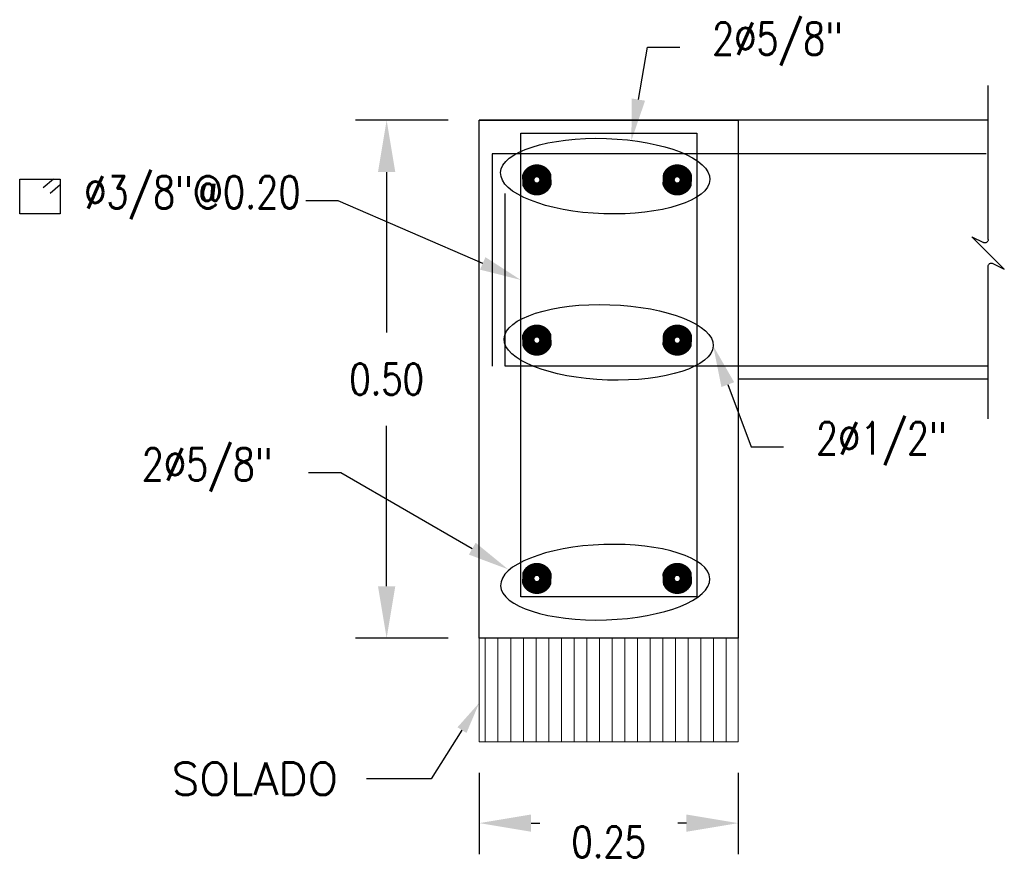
# Model space of a CAD drawing. Header units: metres. Extents: x 724738 to 725866, y 9150075 to 9151285.
# Tile 9 of 16: x 725850.871 to 725851.822, y 9150087.444 to 9150088.258. Entities that reach past the tile are written whole.
import ezdxf
from ezdxf import colors
from ezdxf.entities.mleader import LeaderData, LeaderLine
from ezdxf.math import Vec2, Vec3

# ---------------------------------------------------------------- set-up
doc = ezdxf.new("R2010")
doc.units = ezdxf.units.M
for name, color, linetype in [('08', 8, 'Continuous'), ('2MURO', 2, 'Continuous'), ('Layer1 (.05)', 8, 'Continuous'), ('Layer2 (.10)', 1, 'Continuous'), ('Layer5 (.15)', 4, 'Continuous'), ('Layer9 (.20)', 6, 'Continuous')]:
    doc.layers.add(name, color=color, linetype=linetype)
doc.layers.add('ACHURADO .09 - MVCS', color=8, linetype='Continuous', lineweight=9)
doc.layers.add('punto 01', color=4, linetype='Continuous', lineweight=5)
doc.styles.add('AIR-Simplex.(0.80)', font='simplex.shx', dxfattribs={"width": 0.8})
doc.styles.add('SIMPLEX', font='simplex.shx')
doc.dimstyles.new('AIR-40 (A3 RV', dxfattribs={"dimscale": 0.04, "dimtxt": 1.25, "dimasz": 1.25, "dimexe": 0.75, "dimexo": 0.75, "dimgap": 0.75, "dimtad": 0, "dimzin": 1, "dimdsep": 46, "dimtxsty": 'AIR-Simplex.(0.80)', "dimcen": 0.75, "dimdle": 1.5, "dimclrd": 7, "dimclre": 7, "dimclrt": 7, "dimadec": 0, "dimazin": 0, "dimtfac": 1, "dimtofl": 0, "dimtmove": 2, "dimatfit": 3, "dimfxl": 1.5, "dimtolj": 1, "dimtzin": 1, "dimarcsym": 0})

# ---------------------------------------------------------------- blocks, each defined once
blk = doc.blocks.new('*U229')
at = {"layer": 'punto 01', "color": 2, "const_width": 0.01253876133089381}
blk.add_lwpolyline([(0.008750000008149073, 0, 1), (-0.008750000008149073, 0, 1)], format="xyb", close=True, dxfattribs=at)
blk = doc.blocks.new('*U228')
at = {"layer": '2MURO', "color": 0, "linetype": 'ByBlock', "lineweight": -2, "transparency": 16777216}
blk.add_blockref('*U229', (0, 0), dxfattribs=at)
blk = doc.blocks.new('*U231')
at = {"layer": 'punto 01', "color": 2, "const_width": 0.01253876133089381}
blk.add_lwpolyline([(0.008750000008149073, 0, 1), (-0.008750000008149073, 0, 1)], format="xyb", close=True, dxfattribs=at)
blk = doc.blocks.new('*U230')
at = {"layer": '2MURO', "color": 0, "linetype": 'ByBlock', "lineweight": -2, "transparency": 16777216}
blk.add_blockref('*U231', (0, 0), dxfattribs=at)
blk = doc.blocks.new('*U233')
at = {"layer": 'punto 01', "color": 2, "const_width": 0.01253876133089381}
blk.add_lwpolyline([(0.008750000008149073, 0, 1), (-0.008750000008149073, 0, 1)], format="xyb", close=True, dxfattribs=at)
blk = doc.blocks.new('*U232')
at = {"layer": '2MURO', "color": 0, "linetype": 'ByBlock', "lineweight": -2, "transparency": 16777216}
blk.add_blockref('*U233', (0, 0), dxfattribs=at)
blk = doc.blocks.new('*U235')
at = {"layer": 'punto 01', "color": 2, "const_width": 0.01253876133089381}
blk.add_lwpolyline([(0.008750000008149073, 0, 1), (-0.008750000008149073, 0, 1)], format="xyb", close=True, dxfattribs=at)
blk = doc.blocks.new('*U234')
at = {"layer": '2MURO', "color": 0, "linetype": 'ByBlock', "lineweight": -2, "transparency": 16777216}
blk.add_blockref('*U235', (0, 0), dxfattribs=at)
blk = doc.blocks.new('*U225')
at = {"layer": 'punto 01', "color": 2, "const_width": 0.01253876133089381}
blk.add_lwpolyline([(0.008750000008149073, 0, 1), (-0.008750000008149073, 0, 1)], format="xyb", close=True, dxfattribs=at)
blk = doc.blocks.new('*U224')
at = {"layer": '2MURO', "color": 0, "linetype": 'ByBlock', "lineweight": -2, "transparency": 16777216}
blk.add_blockref('*U225', (0, 0), dxfattribs=at)
blk = doc.blocks.new('*U227')
at = {"layer": 'punto 01', "color": 2, "const_width": 0.01253876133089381}
blk.add_lwpolyline([(0.008750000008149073, 0, 1), (-0.008750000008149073, 0, 1)], format="xyb", close=True, dxfattribs=at)
blk = doc.blocks.new('*U226')
at = {"layer": '2MURO', "color": 0, "linetype": 'ByBlock', "lineweight": -2, "transparency": 16777216}
blk.add_blockref('*U227', (0, 0), dxfattribs=at)
blk = doc.blocks.new('*U99')
for p, q in [((-8.72846469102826e-14, 1.029508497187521), (-2.750539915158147e-13, 12.939902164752)), ((-1.24999999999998, -1.25000000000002), (1.24999999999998, 1.25000000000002)), ((1.24999999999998, 1.25000000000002), (0.3618033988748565, 0.80590169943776)), ((-0.3618033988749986, -0.8059016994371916), (-1.24999999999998, -1.25000000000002)), ((1.310258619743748e-13, -12.81814117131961), (-5.482390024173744e-14, -1.029508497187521))]:
    blk.add_line(p, q)
for centre, radius, start, end in [((0.2499999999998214, 1.029508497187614), 0.2499999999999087, 180.0000000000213, 296.5650511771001), ((-0.2500000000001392, -1.02950849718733), 0.2500000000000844, 359.9999999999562, 116.565051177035)]:
    blk.add_arc(centre, radius, start, end)
blk = doc.blocks.new('*D257')
at = {"layer": 'ACHURADO .09 - MVCS', "color": 1, "linetype": 'Continuous', "lineweight": -2, "transparency": 16777216}
for p, q in [((725851.3146546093, 9150087.530711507), (725851.3146546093, 9150087.452114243)), ((725851.5646546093, 9150087.530711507), (725851.5646546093, 9150087.452114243)), ((725851.3646546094, 9150087.482114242), (725851.3730831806, 9150087.482114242)), ((725851.5146546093, 9150087.482114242), (725851.5062260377, 9150087.482114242))]:
    blk.add_line(p, q, dxfattribs=at)
at = {"layer": 'ACHURADO .09 - MVCS', "color": 1, "linetype": 'Continuous', "transparency": 16777216}
for points in [[(725851.3646546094, 9150087.490447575), (725851.3646546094, 9150087.47378091), (725851.3146546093, 9150087.482114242)], [(725851.5146546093, 9150087.490447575), (725851.5146546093, 9150087.47378091), (725851.5646546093, 9150087.482114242)]]:
    blk.add_solid(points, dxfattribs=at)
at = {"layer": 'Defpoints', "color": 0, "linetype": 'Continuous', "transparency": 16777216}
for p in [(725851.3146546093, 9150087.560711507), (725851.5646546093, 9150087.560711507), (725851.3146546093, 9150087.482114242)]:
    blk.add_point(p, dxfattribs=at)
at = {"layer": 'ACHURADO .09 - MVCS', "color": 7, "linetype": 'Continuous', "transparency": 16777216, "insert": (725851.4396546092, 9150087.4639725), "char_height": 0.03, "attachment_point": 5, "style": 'AIR-Simplex.(0.80)'}
blk.add_mtext('\\A1;0.25', dxfattribs=at)
blk = doc.blocks.new('*D258')
at = {"layer": 'Defpoints', "color": 0, "transparency": 16777216}
for p in [(725851.2251855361, 9150088.16071151), (725851.3146546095, 9150088.16071151), (725851.3146546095, 9150087.66071151)]:
    blk.add_point(p, dxfattribs=at)
at = {"layer": 'Layer5 (.15)', "color": 1, "lineweight": -2, "transparency": 16777216}
for p, q in [((725851.2846546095, 9150088.16071151), (725851.195185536, 9150088.16071151)), ((725851.2251855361, 9150088.11071151), (725851.2251855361, 9150087.95571151)), ((725851.2251855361, 9150087.71071151), (725851.2251855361, 9150087.86571151)), ((725851.2846546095, 9150087.66071151), (725851.195185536, 9150087.66071151))]:
    blk.add_line(p, q, dxfattribs=at)
at = {"layer": 'Layer5 (.15)', "color": 1, "transparency": 16777216}
for points in [[(725851.2168522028, 9150088.11071151), (725851.2335188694, 9150088.11071151), (725851.2251855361, 9150088.16071151)], [(725851.2168522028, 9150087.71071151), (725851.2335188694, 9150087.71071151), (725851.2251855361, 9150087.66071151)]]:
    blk.add_solid(points, dxfattribs=at)
at = {"layer": 'Layer5 (.15)', "color": 7, "transparency": 16777216, "insert": (725851.2251855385, 9150087.910711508), "char_height": 0.03, "attachment_point": 5, "style": 'AIR-Simplex.(0.80)'}
blk.add_mtext('\\A1;0.50', dxfattribs=at)

msp = doc.modelspace()

# ---------------------------------------------------------------- hatches: boundary and pattern name
at = {"layer": 'ACHURADO .09 - MVCS', "linetype": 'Continuous'}
h = msp.add_hatch(dxfattribs=at)
h.set_pattern_fill('ANSI31', color=8, scale=0.098, angle=45, style=0)
h.set_pattern_definition([(90, (0, 0), (-0.01225, 0), [])])
h.paths.add_polyline_path([(725851.5646546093, 9150087.560711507), (725851.5646546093, 9150087.660711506), (725851.3146546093, 9150087.660711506), (725851.31465461, 9150087.560711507)])

# ---------------------------------------------------------------- linework, layer by layer
msp.add_lwpolyline([(725850.8708452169, 9150088.103833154), (725850.9099364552, 9150088.103833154), (725850.9099364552, 9150088.0704723), (725850.8708452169, 9150088.0704723)], close=True)
for points in [[(725850.9033846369, 9150088.103833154), (725850.8935690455, 9150088.09545643)], [(725850.9099651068, 9150088.098289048), (725850.9001495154, 9150088.089912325)]]:
    msp.add_lwpolyline(points)
at = {"layer": 'ACHURADO .09 - MVCS', "color": 8, "linetype": 'Continuous'}
for points in [[(725851.3146546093, 9150087.660711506), (725851.5646546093, 9150087.660711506)], [(725851.3146546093, 9150087.560711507), (725851.5646546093, 9150087.560711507)]]:
    msp.add_lwpolyline(points, dxfattribs=at)
msp.add_lwpolyline([(725851.5646546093, 9150087.560711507), (725851.5646546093, 9150087.660711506), (725851.3146546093, 9150087.660711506), (725851.31465461, 9150087.560711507)], close=True, dxfattribs=at)
at = {"layer": 'Layer1 (.05)'}
for p, q in [((725851.8040784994, 9150088.12840381, -154.4417154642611), (725851.3271546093, 9150088.12840381, 153.200699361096)), ((725851.3271546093, 9150088.12840381, 281.6911233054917), (725851.3271546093, 9150087.923211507)), ((725851.3396546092, 9150087.923211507, 308.8834309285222), (725851.3396546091, 9150088.089855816, 308.8834309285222)), ((725851.8060023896, 9150087.923211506, -2.049291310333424), (725851.3396546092, 9150087.923211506, 308.8834309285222)), ((725851.8060023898, 9150087.910711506), (725851.5646546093, 9150087.910711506))]:
    msp.add_line(p, q, dxfattribs=at)
for points in [[(725851.5646546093, 9150088.160711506), (725851.5646546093, 9150087.660711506), (725851.3146546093, 9150087.660711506), (725851.3146546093, 9150087.909019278)], [(725851.8060023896, 9150088.160711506), (725851.3146546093, 9150088.160711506)]]:
    msp.add_lwpolyline(points, dxfattribs=at)
msp.add_lwpolyline([(725851.3146546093, 9150088.160711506), (725851.5646546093, 9150088.160711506), (725851.5646546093, 9150087.660711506), (725851.3146546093, 9150087.660711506)], close=True, dxfattribs=at)
at = {"layer": 'Layer2 (.10)'}
for centre in [(725851.4362298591, 9150088.106709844, 308.8834309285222), (725851.4395344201, 9150087.9462623, 308.8834309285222)]:
    msp.add_ellipse(centre, major_axis=(-0.1010111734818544, 0.00338354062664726), ratio=0.3600493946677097, dxfattribs=at)
at = {"layer": 'Layer2 (.10)', "extrusion": (0, 0, -0.9999999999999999)}
msp.add_ellipse((725851.4362298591, 9150087.71471317, 308.8834309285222), major_axis=(-0.1010111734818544, -0.00338354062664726), ratio=0.3600493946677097, dxfattribs=at)
at = {"layer": 'Layer9 (.20)'}
msp.add_lwpolyline([(725851.3546546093, 9150088.148211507), (725851.5246546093, 9150088.148211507), (725851.5246546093, 9150087.700711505), (725851.3546546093, 9150087.700711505)], close=True, dxfattribs=at)

# ---------------------------------------------------------------- block references
at = {"layer": '08', "xscale": -0.0125, "yscale": 0.0125, "zscale": 0.0125}
msp.add_blockref('*U99', (725851.8060023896, 9150088.032548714), dxfattribs=at)
at = {"layer": '2MURO'}
for name, p, rotation in [('*U230', (725851.3702329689, 9150088.103095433), 270), ('*U226', (725851.3702329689, 9150087.94838784), 270), ('*U232', (725851.5058203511, 9150087.71832758), 90.00000000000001)]:
    msp.add_blockref(name, p, dxfattribs=dict(at, rotation=rotation))
at = {"layer": '2MURO', "xscale": -1}
for name, p, rotation in [('*U228', (725851.5058203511, 9150088.103095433), 90), ('*U224', (725851.5058203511, 9150087.94838784), 90), ('*U234', (725851.3702329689, 9150087.71832758), 270)]:
    msp.add_blockref(name, p, dxfattribs=dict(at, rotation=rotation))

# ---------------------------------------------------------------- dimensions: what is measured, and where the dimension line sits
at = {"layer": 'ACHURADO .09 - MVCS', "color": 8, "linetype": 'Continuous'}
dim = msp.add_linear_dim(base=(725851.3146546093, 9150087.482114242), p1=(725851.5646546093, 9150087.560711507), p2=(725851.3146546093, 9150087.560711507), angle=180, dimstyle='AIR-40 (A3 RV', override={"dimtxt": 0.75, "dimtih": 1, "dimclrd": 1, "dimclre": 1}, dxfattribs=at)
dim.commit()
dim.dimension.update_dxf_attribs({"geometry": '*D257', "text_midpoint": (725851.4396546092, 9150087.4639725), "dimtype": 161})
at = {"layer": 'Layer5 (.15)'}
dim = msp.add_linear_dim(base=(725851.2251855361, 9150088.16071151), p1=(725851.3146546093, 9150087.660711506), p2=(725851.3146546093, 9150088.160711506), angle=270.0000001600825, dimstyle='AIR-40 (A3 RV', override={"dimtxt": 0.75, "dimtih": 1, "dimclrd": 1, "dimclre": 1}, dxfattribs=at)
dim.commit()
dim.dimension.update_dxf_attribs({"geometry": '*D258', "text_midpoint": (725851.2251855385, 9150087.910711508)})

# ---------------------------------------------------------------- leaders
ml = msp.add_multileader_mtext('Standard')
ml.set_content('{\\C0;SOLADO}', color=256, style='SIMPLEX')
ml.set_leader_properties(color=1, linetype='ByLayer', lineweight=-1)
ml.build(insert=Vec2(0, 0))
ml.multileader.update_dxf_attribs({"text_left_attachment_type": 2, "text_right_attachment_type": 2, "dogleg_length": 0.05, "arrow_head_size": 0.03125})
ctx = ml.context
ctx.base_point, ctx.char_height, ctx.arrow_head_size, ctx.landing_gap_size, ctx.plane_origin = Vec3(725851.005038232, 9150087.524891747), 0.03125, 0.03125, 0.0125, Vec3(725847.4813994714, 9150091.546166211)
ctx.left_attachment, ctx.right_attachment = 2, 2
notes = []
notes.append((ctx, [(0, (1, 1, 0), (725851.2681334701, 9150087.524891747), (-1, 0), 0.0625, [(1, [(725851.3146546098, 9150087.598289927)], 0, [])])]))
ctx.mtext.insert, ctx.mtext.flow_direction = Vec3(725851.017538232, 9150087.540516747), 5
at = {"layer": 'Layer1 (.05)'}
ml = msp.add_multileader_mtext('Standard', dxfattribs=at)
ml.set_content('{\\C0;2%%C5/8"}', color=7, style='AIR-Simplex.(0.80)')
ml.set_leader_properties(color=7, linetype='ByLayer', lineweight=-1)
ml.build(insert=Vec2(0, 0))
ml.multileader.update_dxf_attribs({"text_left_attachment_type": 2, "text_right_attachment_type": 2, "dogleg_length": 0.03125, "arrow_head_size": 0.04000000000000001})
ctx = ml.context
ctx.base_point, ctx.char_height, ctx.arrow_head_size, ctx.landing_gap_size, ctx.plane_origin = Vec3(725851.5081710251, 9150088.231338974, 308.8834309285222), 0.03125, 0.04000000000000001, 0.03125, Vec3(725850.7834836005, 9150085.711636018, 308.8834309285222)
ctx.left_attachment, ctx.right_attachment = 2, 2
notes.append((ctx, [(1, (1, 1, 0), (725851.4769210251, 9150088.231338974, 308.8834309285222), (1, 0), 0.03125, [(1, [(725851.4615560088, 9150088.141216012, 308.8834309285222)], 0, [])])]))
ctx.mtext.insert, ctx.mtext.flow_direction = Vec3(725851.5394210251, 9150088.255148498, 308.8834309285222), 5
ml = msp.add_multileader_mtext('Standard', dxfattribs=at)
ml.set_content('{\\C0; %%C3/8"@0.20}', color=7, style='AIR-Simplex.(0.80)')
ml.set_leader_properties(color=7, linetype='ByLayer', lineweight=-1)
ml.build(insert=Vec2(0, 0))
ml.multileader.update_dxf_attribs({"text_left_attachment_type": 2, "text_right_attachment_type": 2, "dogleg_length": 0.03125, "arrow_head_size": 0.04000000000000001})
ctx = ml.context
ctx.base_point, ctx.char_height, ctx.arrow_head_size, ctx.landing_gap_size, ctx.plane_origin = Vec3(725850.8954158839, 9150088.082992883), 0.03125, 0.04000000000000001, 0.005, Vec3(725850.4171878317, 9150090.444686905)
ctx.left_attachment, ctx.right_attachment, ctx.text_align_type = 2, 2, 2
notes.append((ctx, [(0, (1, 1, 0), (725851.1783325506, 9150088.082992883), (-1, 0), 0.03125, [(1, [(725851.3546546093, 9150088.006533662)], 0, [])])]))
ctx.mtext.insert, ctx.mtext.alignment, ctx.mtext.line_spacing_factor, ctx.mtext.flow_direction = Vec3(725851.1420825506, 9150088.106802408), 3, 0.9600000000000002, 5
ml = msp.add_multileader_mtext('Standard', dxfattribs=at)
ml.set_content('{\\C0;2%%C1/2"}', color=7, style='AIR-Simplex.(0.80)')
ml.set_leader_properties(color=7, linetype='ByLayer', lineweight=-1)
ml.build(insert=Vec2(0, 0))
ml.multileader.update_dxf_attribs({"text_left_attachment_type": 2, "text_right_attachment_type": 2, "dogleg_length": 0.03125, "arrow_head_size": 0.04000000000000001})
ctx = ml.context
ctx.base_point, ctx.char_height, ctx.arrow_head_size, ctx.landing_gap_size, ctx.plane_origin = Vec3(725851.6084530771, 9150087.84543016, 308.8834309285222), 0.03125, 0.04000000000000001, 0.03125, Vec3(725850.7834836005, 9150084.99938455, 308.8834309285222)
ctx.left_attachment, ctx.right_attachment = 2, 2
notes.append((ctx, [(1, (1, 1, 0), (725851.5772030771, 9150087.84543016, 308.8834309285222), (1, 0), 0.03125, [(1, [(725851.5405455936, 9150087.942878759, 308.8834309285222)], 0, [])])]))
ctx.mtext.insert, ctx.mtext.flow_direction = Vec3(725851.6397030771, 9150087.869239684, 308.8834309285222), 5
ml = msp.add_multileader_mtext('Standard', dxfattribs=at)
ml.set_content('{\\C0;2%%C5/8"}', color=7, style='AIR-Simplex.(0.80)')
ml.set_leader_properties(color=7, linetype='ByLayer', lineweight=-1)
ml.build(insert=Vec2(0, 0))
ml.multileader.update_dxf_attribs({"text_left_attachment_type": 2, "text_right_attachment_type": 2, "dogleg_length": 0.03125, "arrow_head_size": 0.04000000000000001})
ctx = ml.context
ctx.base_point, ctx.char_height, ctx.arrow_head_size, ctx.landing_gap_size, ctx.plane_origin = Vec3(725850.9574328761, 9150087.820197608, 308.8834309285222), 0.03125, 0.04000000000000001, 0.03125, Vec3(725852.095825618, 9150089.909786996, 308.8834309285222)
ctx.left_attachment, ctx.right_attachment = 2, 2
notes.append((ctx, [(1, (1, 1, 0), (725851.1809447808, 9150087.820197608, 308.8834309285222), (-1, 0), 0.03125, [(1, [(725851.3425480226, 9150087.72708323, 308.8834309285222)], 0, [])])]))
ctx.mtext.insert, ctx.mtext.flow_direction = Vec3(725850.9886828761, 9150087.844007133, 308.8834309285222), 5
for ctx, leaders in notes:
    for number, flags, end, landing, length, lines in leaders:
        leader = LeaderData()
        leader.index, (leader.has_last_leader_line, leader.has_dogleg_vector, leader.attachment_direction) = number, flags
        leader.last_leader_point, leader.dogleg_vector, leader.dogleg_length = Vec3(end), Vec3(landing), length
        for number, points, colour, breaks in lines:
            line = LeaderLine()
            line.index, line.vertices, line.color, line.breaks = number, Vec3.list(points), colors.encode_raw_color(colour), breaks
            leader.lines.append(line)
        ctx.leaders.append(leader)

doc.saveas('drawing.dxf')
